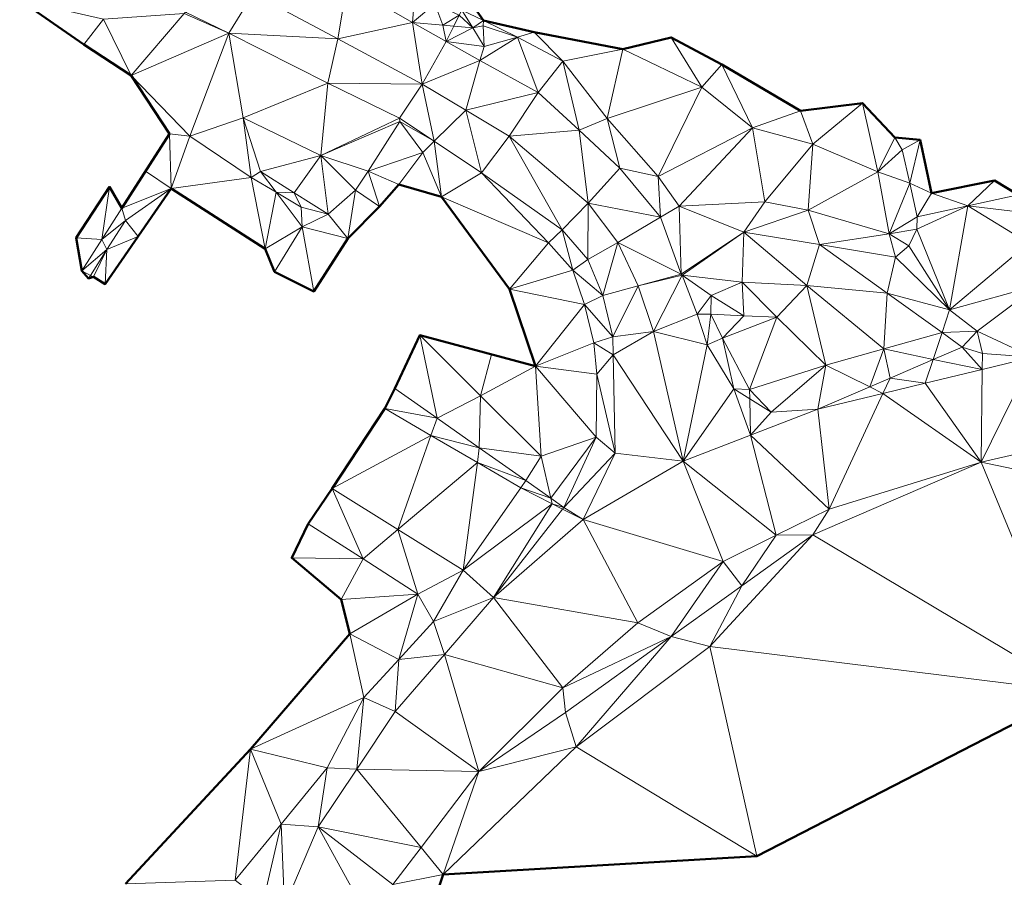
# Model space of a CAD drawing. Header units: metres. Extents: x 3490451 to 6981510, y 5754235 to 11509207.
# Tile 39 of 77: x 3490635 to 3490685, y 5754433 to 5754477. Entities that reach past the tile are written whole.
import ezdxf

# ---------------------------------------------------------------- set-up
doc = ezdxf.new("R2010")
doc.units = ezdxf.units.M
doc.layers.add('Kartierung-05$0$$VERB', color=7, linetype='Continuous', lineweight=18, true_color=0x82563a)

msp = doc.modelspace()

# ---------------------------------------------------------------- linework, layer by layer
at = {"layer": 'Kartierung-05$0$$VERB', "color": 1, "lineweight": 50, "ltscale": 0.02}
for points in [[(3490685.633, 5754467.821), (3490684.418, 5754468.532), (3490681.221, 5754467.902), (3490680.643, 5754470.599), (3490679.358, 5754470.727), (3490677.725, 5754472.467), (3490674.566, 5754472.082), (3490670.582, 5754474.422), (3490668.003, 5754475.802), (3490665.558, 5754475.207), (3490661.049, 5754476.064), (3490658.485, 5754476.666), (3490657.434, 5754478.156)], [(3490640.3, 5754432.854), (3490646.658, 5754439.68), (3490651.702, 5754445.543), (3490651.261, 5754447.278), (3490648.747, 5754449.386), (3490649.585, 5754451.125), (3490650.794, 5754452.908), (3490653.477, 5754456.975), (3490653.477, 5754456.975), (3490653.477, 5754456.975), (3490653.972, 5754457.985), (3490655.243, 5754460.688), (3490661.117, 5754459.123), (3490659.794, 5754463.033), (3490656.355, 5754467.704), (3490654.189, 5754468.343), (3490653.204, 5754467.229), (3490651.599, 5754465.59), (3490649.859, 5754462.911), (3490647.871, 5754463.913), (3490647.404, 5754465.074), (3490642.617, 5754468.13), (3490639.266, 5754463.284), (3490638.674, 5754463.648), (3490638.429, 5754463.575), (3490638.087, 5754463.96), (3490637.797, 5754465.632), (3490639.497, 5754468.211), (3490640.113, 5754467.134), (3490642.54, 5754470.904), (3490640.591, 5754473.866), (3490638.194, 5754475.436), (3490634.934, 5754477.691)], [(3490655.31, 5754429.986), (3490656.437, 5754433.334), (3490672.36, 5754434.259), (3490688.571, 5754442.591), (3490692.998, 5754452.322), (3490705.985, 5754453.471), (3490715.96, 5754456.973), (3490726.207, 5754459.228)]]:
    msp.add_lwpolyline(points, dxfattribs=at)
at = {"layer": 'Kartierung-05$0$$VERB'}
for points in [[(3490651.542, 5754478.474, 158.273), (3490651.082, 5754475.729, 158.188), (3490646.792, 5754478.032, 158.567)], [(3490651.542, 5754478.474, 158.273), (3490651.082, 5754475.729, 158.188), (3490654.882, 5754476.563, 157.964)], [(3490654.988, 5754478.004, 158.423), (3490651.542, 5754478.474, 158.273), (3490654.882, 5754476.563, 157.964)], [(3490657.374, 5754477.186, 158.184), (3490657.434, 5754478.156, 158.027), (3490658.485, 5754476.666, 157.84)], [(3490638.194, 5754475.436, 158.506), (3490639.194, 5754476.732, 158.757), (3490634.934, 5754477.691, 159.771)], [(3490643.359, 5754477.084, 158.797), (3490646.792, 5754478.032, 158.567), (3490645.544, 5754476.01, 158.558)], [(3490651.082, 5754475.729, 158.188), (3490646.792, 5754478.032, 158.567), (3490645.544, 5754476.01, 158.558)], [(3490654.988, 5754478.004, 158.423), (3490656.014, 5754477.503, 158.33), (3490654.882, 5754476.563, 157.964)], [(3490656.412, 5754476.428, 157.893), (3490656.014, 5754477.503, 158.33), (3490654.882, 5754476.563, 157.964)], [(3490656.412, 5754476.428, 157.893), (3490656.014, 5754477.503, 158.33), (3490657.243, 5754476.93, 158.072)], [(3490657.243, 5754476.93, 158.072), (3490657.374, 5754477.186, 158.184), (3490657.942, 5754476.292, 157.823)], [(3490657.374, 5754477.186, 158.184), (3490658.485, 5754476.666, 157.84), (3490657.942, 5754476.292, 157.823)], [(3490640.591, 5754473.866, 158.386), (3490638.194, 5754475.436, 158.506), (3490639.194, 5754476.732, 158.757)], [(3490643.278, 5754477.013, 158.8), (3490640.591, 5754473.866, 158.386), (3490639.194, 5754476.732, 158.757)], [(3490643.278, 5754477.013, 158.8), (3490640.591, 5754473.866, 158.386), (3490645.544, 5754476.01, 158.558)], [(3490643.278, 5754477.013, 158.8), (3490643.359, 5754477.084, 158.797), (3490645.544, 5754476.01, 158.558)], [(3490656.971, 5754476.378, 157.868), (3490656.412, 5754476.428, 157.893), (3490657.243, 5754476.93, 158.072)], [(3490656.971, 5754476.378, 157.868), (3490657.243, 5754476.93, 158.072), (3490657.942, 5754476.292, 157.823)], [(3490658.485, 5754476.666, 157.84), (3490658.464, 5754476.394, 157.82), (3490657.942, 5754476.292, 157.823)], [(3490658.485, 5754476.666, 157.84), (3490658.464, 5754476.394, 157.82), (3490660.204, 5754475.814, 157.657)], [(3490658.485, 5754476.666, 157.84), (3490660.204, 5754475.814, 157.657), (3490661.049, 5754476.064, 157.635)], [(3490651.082, 5754475.729, 158.188), (3490655.372, 5754473.425, 157.808), (3490654.882, 5754476.563, 157.964)], [(3490656.588, 5754475.599, 157.845), (3490655.372, 5754473.425, 157.808), (3490654.882, 5754476.563, 157.964)], [(3490656.412, 5754476.428, 157.893), (3490656.588, 5754475.599, 157.845), (3490654.882, 5754476.563, 157.964)], [(3490656.971, 5754476.378, 157.868), (3490656.412, 5754476.428, 157.893), (3490656.588, 5754475.599, 157.845)], [(3490656.971, 5754476.378, 157.868), (3490656.588, 5754475.599, 157.845), (3490657.942, 5754476.292, 157.823)], [(3490656.588, 5754475.599, 157.845), (3490657.942, 5754476.292, 157.823), (3490658.511, 5754475.344, 157.727)], [(3490658.464, 5754476.394, 157.82), (3490657.942, 5754476.292, 157.823), (3490658.511, 5754475.344, 157.727)], [(3490658.464, 5754476.394, 157.82), (3490660.204, 5754475.814, 157.657), (3490658.511, 5754475.344, 157.727)], [(3490643.579, 5754470.789, 158.036), (3490640.591, 5754473.866, 158.386), (3490645.544, 5754476.01, 158.558)], [(3490643.579, 5754470.789, 158.036), (3490646.276, 5754471.715, 158.107), (3490645.544, 5754476.01, 158.558)], [(3490646.276, 5754471.715, 158.107), (3490645.544, 5754476.01, 158.558), (3490650.574, 5754473.484, 158.082)], [(3490651.082, 5754475.729, 158.188), (3490645.544, 5754476.01, 158.558), (3490650.574, 5754473.484, 158.082)], [(3490651.082, 5754475.729, 158.188), (3490655.372, 5754473.425, 157.808), (3490650.574, 5754473.484, 158.082)], [(3490661.261, 5754473.008, 157.456), (3490658.294, 5754474.636, 157.725), (3490660.204, 5754475.814, 157.657)], [(3490658.294, 5754474.636, 157.725), (3490660.204, 5754475.814, 157.657), (3490658.511, 5754475.344, 157.727)], [(3490662.509, 5754474.598, 157.444), (3490660.204, 5754475.814, 157.657), (3490661.049, 5754476.064, 157.635)], [(3490661.261, 5754473.008, 157.456), (3490662.509, 5754474.598, 157.444), (3490660.204, 5754475.814, 157.657)], [(3490662.509, 5754474.598, 157.444), (3490661.049, 5754476.064, 157.635), (3490665.558, 5754475.207, 157.512)], [(3490665.558, 5754475.207, 157.512), (3490668.003, 5754475.802, 157.762), (3490669.569, 5754473.282, 157.697)], [(3490668.003, 5754475.802, 157.762), (3490669.569, 5754473.282, 157.697), (3490670.582, 5754474.422, 157.941)], [(3490656.588, 5754475.599, 157.845), (3490655.372, 5754473.425, 157.808), (3490658.294, 5754474.636, 157.725)], [(3490656.588, 5754475.599, 157.845), (3490658.294, 5754474.636, 157.725), (3490658.511, 5754475.344, 157.727)], [(3490664.759, 5754471.686, 157.294), (3490662.509, 5754474.598, 157.444), (3490665.558, 5754475.207, 157.512)], [(3490664.759, 5754471.686, 157.294), (3490665.558, 5754475.207, 157.512), (3490669.569, 5754473.282, 157.697)], [(3490657.578, 5754472.106, 157.613), (3490655.372, 5754473.425, 157.808), (3490658.294, 5754474.636, 157.725)], [(3490657.578, 5754472.106, 157.613), (3490661.261, 5754473.008, 157.456), (3490658.294, 5754474.636, 157.725)], [(3490663.33, 5754471.091, 157.286), (3490661.261, 5754473.008, 157.456), (3490662.509, 5754474.598, 157.444)], [(3490663.33, 5754471.091, 157.286), (3490664.759, 5754471.686, 157.294), (3490662.509, 5754474.598, 157.444)], [(3490669.569, 5754473.282, 157.697), (3490670.582, 5754474.422, 157.941), (3490672.143, 5754471.218, 157.87)], [(3490670.582, 5754474.422, 157.941), (3490672.143, 5754471.218, 157.87), (3490674.566, 5754472.082, 158.154)], [(3490643.579, 5754470.789, 158.036), (3490642.54, 5754470.904, 158.029), (3490640.591, 5754473.866, 158.386)], [(3490646.276, 5754471.715, 158.107), (3490650.214, 5754469.81, 158), (3490650.574, 5754473.484, 158.082)], [(3490650.214, 5754469.81, 158), (3490650.574, 5754473.484, 158.082), (3490654.216, 5754471.711, 157.758)], [(3490655.372, 5754473.425, 157.808), (3490650.574, 5754473.484, 158.082), (3490654.216, 5754471.711, 157.758)], [(3490655.372, 5754473.425, 157.808), (3490654.216, 5754471.711, 157.758), (3490655.981, 5754470.535, 157.646)], [(3490657.578, 5754472.106, 157.613), (3490655.372, 5754473.425, 157.808), (3490655.981, 5754470.535, 157.646)], [(3490667.353, 5754468.746, 157.026), (3490664.759, 5754471.686, 157.294), (3490669.569, 5754473.282, 157.697)], [(3490667.353, 5754468.746, 157.026), (3490669.569, 5754473.282, 157.697), (3490672.143, 5754471.218, 157.87)], [(3490657.578, 5754472.106, 157.613), (3490659.785, 5754470.788, 157.417), (3490661.261, 5754473.008, 157.456)], [(3490663.33, 5754471.091, 157.286), (3490659.785, 5754470.788, 157.417), (3490661.261, 5754473.008, 157.456)], [(3490675.195, 5754470.385, 157.709), (3490674.566, 5754472.082, 158.154), (3490677.725, 5754472.467, 158.029)], [(3490675.195, 5754470.385, 157.709), (3490677.725, 5754472.467, 158.029), (3490678.503, 5754468.978, 157.759)], [(3490679.358, 5754470.727, 157.951), (3490677.725, 5754472.467, 158.029), (3490678.503, 5754468.978, 157.759)], [(3490646.691, 5754468.692, 158.087), (3490643.579, 5754470.789, 158.036), (3490646.276, 5754471.715, 158.107)], [(3490647.155, 5754469.003, 158.079), (3490646.276, 5754471.715, 158.107), (3490650.214, 5754469.81, 158)], [(3490646.691, 5754468.692, 158.087), (3490647.155, 5754469.003, 158.079), (3490646.276, 5754471.715, 158.107)], [(3490650.214, 5754469.81, 158), (3490654.241, 5754471.539, 157.775), (3490654.216, 5754471.711, 157.758)], [(3490654.241, 5754471.539, 157.775), (3490654.216, 5754471.711, 157.758), (3490655.981, 5754470.535, 157.646)], [(3490657.578, 5754472.106, 157.613), (3490655.981, 5754470.535, 157.646), (3490658.373, 5754468.928, 157.289)], [(3490657.578, 5754472.106, 157.613), (3490659.785, 5754470.788, 157.417), (3490658.373, 5754468.928, 157.289)], [(3490663.33, 5754471.091, 157.286), (3490665.399, 5754469.174, 157.116), (3490664.759, 5754471.686, 157.294)], [(3490665.399, 5754469.174, 157.116), (3490667.353, 5754468.746, 157.026), (3490664.759, 5754471.686, 157.294)], [(3490672.143, 5754471.218, 157.87), (3490675.195, 5754470.385, 157.709), (3490674.566, 5754472.082, 158.154)], [(3490650.214, 5754469.81, 158), (3490654.241, 5754471.539, 157.775), (3490652.626, 5754469.013, 157.875)], [(3490655.4, 5754469.968, 157.65), (3490654.241, 5754471.539, 157.775), (3490652.626, 5754469.013, 157.875)], [(3490655.4, 5754469.968, 157.65), (3490654.241, 5754471.539, 157.775), (3490655.981, 5754470.535, 157.646)], [(3490667.353, 5754468.746, 157.026), (3490672.143, 5754471.218, 157.87), (3490668.416, 5754467.245, 156.928)], [(3490672.143, 5754471.218, 157.87), (3490672.768, 5754467.465, 157.397), (3490668.416, 5754467.245, 156.928)], [(3490672.143, 5754471.218, 157.87), (3490672.768, 5754467.465, 157.397), (3490675.195, 5754470.385, 157.709)], [(3490641.326, 5754469.019, 157.976), (3490642.617, 5754468.13, 157.98), (3490642.54, 5754470.904, 158.029)], [(3490642.617, 5754468.13, 157.98), (3490643.579, 5754470.789, 158.036), (3490642.54, 5754470.904, 158.029)], [(3490642.617, 5754468.13, 157.98), (3490646.691, 5754468.692, 158.087), (3490643.579, 5754470.789, 158.036)], [(3490659.785, 5754470.788, 157.417), (3490658.373, 5754468.928, 157.289), (3490662.477, 5754466.045, 156.967)], [(3490663.33, 5754471.091, 157.286), (3490663.793, 5754467.397, 157.067), (3490659.785, 5754470.788, 157.417)], [(3490663.793, 5754467.397, 157.067), (3490659.785, 5754470.788, 157.417), (3490662.477, 5754466.045, 156.967)], [(3490663.33, 5754471.091, 157.286), (3490663.793, 5754467.397, 157.067), (3490665.399, 5754469.174, 157.116)], [(3490679.358, 5754470.727, 157.951), (3490678.503, 5754468.978, 157.759), (3490679.74, 5754470.104, 157.712)], [(3490679.358, 5754470.727, 157.951), (3490680.643, 5754470.599, 157.705), (3490679.74, 5754470.104, 157.712)], [(3490656.355, 5754467.704, 157.593), (3490655.4, 5754469.968, 157.65), (3490655.981, 5754470.535, 157.646)], [(3490656.355, 5754467.704, 157.593), (3490655.981, 5754470.535, 157.646), (3490658.373, 5754468.928, 157.289)], [(3490672.768, 5754467.465, 157.397), (3490674.956, 5754467.032, 157.409), (3490675.195, 5754470.385, 157.709)], [(3490674.956, 5754467.032, 157.409), (3490675.195, 5754470.385, 157.709), (3490678.503, 5754468.978, 157.759)], [(3490680.118, 5754468.403, 157.67), (3490680.643, 5754470.599, 157.705), (3490679.74, 5754470.104, 157.712)], [(3490680.118, 5754468.403, 157.67), (3490681.221, 5754467.902, 157.66), (3490680.643, 5754470.599, 157.705)], [(3490648.875, 5754467.919, 158.064), (3490647.155, 5754469.003, 158.079), (3490650.214, 5754469.81, 158)], [(3490648.875, 5754467.919, 158.064), (3490650.595, 5754466.836, 158.049), (3490650.214, 5754469.81, 158)], [(3490651.984, 5754468.05, 157.949), (3490650.214, 5754469.81, 158), (3490652.626, 5754469.013, 157.875)], [(3490651.984, 5754468.05, 157.949), (3490650.595, 5754466.836, 158.049), (3490650.214, 5754469.81, 158)], [(3490654.189, 5754468.343, 157.762), (3490655.4, 5754469.968, 157.65), (3490652.626, 5754469.013, 157.875)], [(3490656.355, 5754467.704, 157.593), (3490654.189, 5754468.343, 157.762), (3490655.4, 5754469.968, 157.65)], [(3490680.118, 5754468.403, 157.67), (3490678.503, 5754468.978, 157.759), (3490679.74, 5754470.104, 157.712)], [(3490663.793, 5754467.397, 157.067), (3490667.463, 5754466.687, 156.929), (3490665.399, 5754469.174, 157.116)], [(3490667.463, 5754466.687, 156.929), (3490665.399, 5754469.174, 157.116), (3490667.353, 5754468.746, 157.026)], [(3490641.326, 5754469.019, 157.976), (3490642.617, 5754468.13, 157.98), (3490640.113, 5754467.134, 157.922)], [(3490642.617, 5754468.13, 157.98), (3490647.404, 5754465.074, 158.178), (3490646.691, 5754468.692, 158.087)], [(3490647.958, 5754467.94, 158.088), (3490646.691, 5754468.692, 158.087), (3490647.155, 5754469.003, 158.079)], [(3490647.958, 5754467.94, 158.088), (3490647.404, 5754465.074, 158.178), (3490646.691, 5754468.692, 158.087)], [(3490647.958, 5754467.94, 158.088), (3490648.875, 5754467.919, 158.064), (3490647.155, 5754469.003, 158.079)], [(3490653.204, 5754467.229, 157.903), (3490651.984, 5754468.05, 157.949), (3490652.626, 5754469.013, 157.875)], [(3490653.204, 5754467.229, 157.903), (3490654.189, 5754468.343, 157.762), (3490652.626, 5754469.013, 157.875)], [(3490661.789, 5754465.378, 157.264), (3490656.355, 5754467.704, 157.593), (3490658.373, 5754468.928, 157.289)], [(3490661.789, 5754465.378, 157.264), (3490658.373, 5754468.928, 157.289), (3490662.477, 5754466.045, 156.967)], [(3490667.463, 5754466.687, 156.929), (3490667.353, 5754468.746, 157.026), (3490668.416, 5754467.245, 156.928)], [(3490674.956, 5754467.032, 157.409), (3490678.503, 5754468.978, 157.759), (3490679.071, 5754465.833, 157.525)], [(3490680.118, 5754468.403, 157.67), (3490678.503, 5754468.978, 157.759), (3490679.071, 5754465.833, 157.525)], [(3490639.1, 5754465.547, 157.9), (3490637.797, 5754465.632, 157.853), (3490639.497, 5754468.211, 157.912)], [(3490639.1, 5754465.547, 157.9), (3490639.497, 5754468.211, 157.912), (3490640.113, 5754467.134, 157.922)], [(3490680.118, 5754468.403, 157.67), (3490679.071, 5754465.833, 157.525), (3490680.496, 5754466.702, 157.628)], [(3490680.118, 5754468.403, 157.67), (3490681.221, 5754467.902, 157.66), (3490680.496, 5754466.702, 157.628)], [(3490683.064, 5754467.262, 157.641), (3490684.418, 5754468.532, 157.671), (3490681.221, 5754467.902, 157.66)], [(3490683.064, 5754467.262, 157.641), (3490684.418, 5754468.532, 157.671), (3490685.633, 5754467.821, 157.654)], [(3490642.617, 5754468.13, 157.98), (3490640.302, 5754466.507, 157.919), (3490640.113, 5754467.134, 157.922)], [(3490640.302, 5754466.507, 157.919), (3490640.942, 5754465.707, 157.946), (3490642.617, 5754468.13, 157.98)], [(3490642.617, 5754468.13, 157.98), (3490647.404, 5754465.074, 158.178), (3490642.617, 5754468.13, 157.98)], [(3490647.958, 5754467.94, 158.088), (3490647.404, 5754465.074, 158.178), (3490649.273, 5754466.19, 158.101)], [(3490647.958, 5754467.94, 158.088), (3490648.875, 5754467.919, 158.064), (3490649.224, 5754467.189, 158.089)], [(3490647.958, 5754467.94, 158.088), (3490649.224, 5754467.189, 158.089), (3490649.273, 5754466.19, 158.101)], [(3490648.875, 5754467.919, 158.064), (3490649.224, 5754467.189, 158.089), (3490650.595, 5754466.836, 158.049)], [(3490651.599, 5754465.59, 158.046), (3490651.984, 5754468.05, 157.949), (3490650.595, 5754466.836, 158.049)], [(3490651.599, 5754465.59, 158.046), (3490653.204, 5754467.229, 157.903), (3490651.984, 5754468.05, 157.949)], [(3490661.789, 5754465.378, 157.264), (3490659.794, 5754463.033, 157.347), (3490656.355, 5754467.704, 157.593)], [(3490683.064, 5754467.262, 157.641), (3490681.221, 5754467.902, 157.66), (3490680.496, 5754466.702, 157.628)], [(3490683.064, 5754467.262, 157.641), (3490685.633, 5754467.821, 157.654), (3490685.913, 5754466.911, 157.607)], [(3490649.224, 5754467.189, 158.089), (3490649.273, 5754466.19, 158.101), (3490650.595, 5754466.836, 158.049)], [(3490663.793, 5754467.397, 157.067), (3490662.477, 5754466.045, 156.967), (3490663.771, 5754464.525, 156.764)], [(3490665.294, 5754465.395, 156.852), (3490663.793, 5754467.397, 157.067), (3490663.771, 5754464.525, 156.764)], [(3490665.294, 5754465.395, 156.852), (3490663.793, 5754467.397, 157.067), (3490667.463, 5754466.687, 156.929)], [(3490668.516, 5754463.79, 156.768), (3490667.463, 5754466.687, 156.929), (3490668.416, 5754467.245, 156.928)], [(3490672.768, 5754467.465, 157.397), (3490671.689, 5754465.917, 156.922), (3490668.416, 5754467.245, 156.928)], [(3490668.516, 5754463.79, 156.768), (3490671.689, 5754465.917, 156.922), (3490668.416, 5754467.245, 156.928)], [(3490672.768, 5754467.465, 157.397), (3490674.956, 5754467.032, 157.409), (3490671.689, 5754465.917, 156.922)], [(3490683.064, 5754467.262, 157.641), (3490682.135, 5754461.984, 157.219), (3490680.481, 5754466.067, 157.511)], [(3490683.064, 5754467.262, 157.641), (3490680.496, 5754466.702, 157.628), (3490680.481, 5754466.067, 157.511)], [(3490683.064, 5754467.262, 157.641), (3490682.135, 5754461.984, 157.219), (3490686.174, 5754465.363, 157.516)], [(3490683.064, 5754467.262, 157.641), (3490686.174, 5754465.363, 157.516), (3490685.913, 5754466.911, 157.607)], [(3490639.1, 5754465.547, 157.9), (3490640.302, 5754466.507, 157.919), (3490640.113, 5754467.134, 157.922)], [(3490649.273, 5754466.19, 158.101), (3490651.599, 5754465.59, 158.046), (3490650.595, 5754466.836, 158.049)], [(3490665.294, 5754465.395, 156.852), (3490668.516, 5754463.79, 156.768), (3490667.463, 5754466.687, 156.929)], [(3490675.545, 5754465.285, 157.052), (3490674.956, 5754467.032, 157.409), (3490671.689, 5754465.917, 156.922)], [(3490675.545, 5754465.285, 157.052), (3490674.956, 5754467.032, 157.409), (3490679.071, 5754465.833, 157.525)], [(3490679.071, 5754465.833, 157.525), (3490680.496, 5754466.702, 157.628), (3490680.481, 5754466.067, 157.511)], [(3490639.1, 5754465.547, 157.9), (3490639.365, 5754465.041, 157.898), (3490640.302, 5754466.507, 157.919)], [(3490639.365, 5754465.041, 157.898), (3490640.942, 5754465.707, 157.946), (3490640.302, 5754466.507, 157.919)], [(3490647.404, 5754465.074, 158.178), (3490649.273, 5754466.19, 158.101), (3490647.871, 5754463.913, 158.193)], [(3490649.273, 5754466.19, 158.101), (3490647.871, 5754463.913, 158.193), (3490649.859, 5754462.911, 158.211)], [(3490649.273, 5754466.19, 158.101), (3490649.859, 5754462.911, 158.211), (3490651.599, 5754465.59, 158.046)], [(3490639.365, 5754465.041, 157.898), (3490640.942, 5754465.707, 157.946), (3490639.266, 5754463.284, 157.913)], [(3490661.789, 5754465.378, 157.264), (3490663.014, 5754463.993, 157.191), (3490662.477, 5754466.045, 156.967)], [(3490663.014, 5754463.993, 157.191), (3490662.477, 5754466.045, 156.967), (3490663.771, 5754464.525, 156.764)], [(3490668.568, 5754463.734, 156.757), (3490668.516, 5754463.79, 156.768), (3490671.689, 5754465.917, 156.922)], [(3490668.568, 5754463.734, 156.757), (3490671.621, 5754463.389, 156.798), (3490671.689, 5754465.917, 156.922)], [(3490671.621, 5754463.389, 156.798), (3490674.902, 5754463.218, 157.04), (3490671.689, 5754465.917, 156.922)], [(3490675.545, 5754465.285, 157.052), (3490674.902, 5754463.218, 157.04), (3490671.689, 5754465.917, 156.922)], [(3490675.545, 5754465.285, 157.052), (3490679.071, 5754465.833, 157.525), (3490679.401, 5754464.654, 157.181)], [(3490679.071, 5754465.833, 157.525), (3490680.481, 5754466.067, 157.511), (3490680.073, 5754465.226, 157.306)], [(3490679.071, 5754465.833, 157.525), (3490680.073, 5754465.226, 157.306), (3490679.401, 5754464.654, 157.181)], [(3490682.135, 5754461.984, 157.219), (3490680.481, 5754466.067, 157.511), (3490680.073, 5754465.226, 157.306)], [(3490639.1, 5754465.547, 157.9), (3490637.797, 5754465.632, 157.853), (3490638.087, 5754463.96, 157.878)], [(3490639.1, 5754465.547, 157.9), (3490639.365, 5754465.041, 157.898), (3490638.087, 5754463.96, 157.878)], [(3490661.789, 5754465.378, 157.264), (3490663.014, 5754463.993, 157.191), (3490659.794, 5754463.033, 157.347)], [(3490665.294, 5754465.395, 156.852), (3490663.771, 5754464.525, 156.764), (3490664.546, 5754462.703, 156.628)], [(3490666.341, 5754463.195, 156.671), (3490665.294, 5754465.395, 156.852), (3490664.546, 5754462.703, 156.628)], [(3490666.341, 5754463.195, 156.671), (3490665.294, 5754465.395, 156.852), (3490668.516, 5754463.79, 156.768)], [(3490675.545, 5754465.285, 157.052), (3490674.902, 5754463.218, 157.04), (3490678.975, 5754462.827, 157.182)], [(3490675.545, 5754465.285, 157.052), (3490678.975, 5754462.827, 157.182), (3490679.401, 5754464.654, 157.181)], [(3490682.135, 5754461.984, 157.219), (3490680.073, 5754465.226, 157.306), (3490679.401, 5754464.654, 157.181)], [(3490682.135, 5754461.984, 157.219), (3490686.662, 5754463.222, 157.445), (3490686.174, 5754465.363, 157.516)], [(3490638.526, 5754463.727, 157.878), (3490639.365, 5754465.041, 157.898), (3490638.087, 5754463.96, 157.878)], [(3490638.526, 5754463.727, 157.878), (3490639.365, 5754465.041, 157.898), (3490638.674, 5754463.648, 157.901)], [(3490639.365, 5754465.041, 157.898), (3490639.266, 5754463.284, 157.913), (3490638.674, 5754463.648, 157.901)], [(3490678.975, 5754462.827, 157.182), (3490682.135, 5754461.984, 157.219), (3490679.401, 5754464.654, 157.181)], [(3490663.014, 5754463.993, 157.191), (3490663.771, 5754464.525, 156.764), (3490664.546, 5754462.703, 156.628)], [(3490638.526, 5754463.727, 157.878), (3490638.429, 5754463.575, 157.876), (3490638.087, 5754463.96, 157.878)], [(3490638.526, 5754463.727, 157.878), (3490638.674, 5754463.648, 157.901), (3490638.429, 5754463.575, 157.876)], [(3490663.014, 5754463.993, 157.191), (3490663.603, 5754462.254, 157.04), (3490659.794, 5754463.033, 157.347)], [(3490663.014, 5754463.993, 157.191), (3490663.603, 5754462.254, 157.04), (3490664.546, 5754462.703, 156.628)], [(3490668.568, 5754463.734, 156.757), (3490666.341, 5754463.195, 156.671), (3490668.516, 5754463.79, 156.768)], [(3490668.568, 5754463.734, 156.757), (3490667.103, 5754460.878, 156.504), (3490666.341, 5754463.195, 156.671)], [(3490668.568, 5754463.734, 156.757), (3490667.103, 5754460.878, 156.504), (3490669.326, 5754461.757, 156.61)], [(3490668.568, 5754463.734, 156.757), (3490669.326, 5754461.757, 156.61), (3490670.047, 5754462.71, 156.656)], [(3490668.568, 5754463.734, 156.757), (3490670.047, 5754462.71, 156.656), (3490671.621, 5754463.389, 156.798)], [(3490666.341, 5754463.195, 156.671), (3490664.546, 5754462.703, 156.628), (3490665.05, 5754460.61, 156.423)], [(3490667.103, 5754460.878, 156.504), (3490666.341, 5754463.195, 156.671), (3490665.05, 5754460.61, 156.423)], [(3490671.694, 5754461.681, 156.874), (3490670.047, 5754462.71, 156.656), (3490671.621, 5754463.389, 156.798)], [(3490673.365, 5754461.606, 157.047), (3490671.621, 5754463.389, 156.798), (3490674.902, 5754463.218, 157.04)], [(3490671.694, 5754461.681, 156.874), (3490673.365, 5754461.606, 157.047), (3490671.621, 5754463.389, 156.798)], [(3490675.858, 5754459.171, 157.036), (3490673.365, 5754461.606, 157.047), (3490674.902, 5754463.218, 157.04)], [(3490678.811, 5754460, 157.167), (3490675.858, 5754459.171, 157.036), (3490674.902, 5754463.218, 157.04)], [(3490678.811, 5754460, 157.167), (3490674.902, 5754463.218, 157.04), (3490678.975, 5754462.827, 157.182)], [(3490682.135, 5754461.984, 157.219), (3490683.551, 5754460.892, 157.12), (3490686.662, 5754463.222, 157.445)], [(3490686.362, 5754459.576, 157.056), (3490683.551, 5754460.892, 157.12), (3490686.662, 5754463.222, 157.445)], [(3490663.603, 5754462.254, 157.04), (3490661.117, 5754459.123, 156.85), (3490659.794, 5754463.033, 157.347)], [(3490663.603, 5754462.254, 157.04), (3490664.546, 5754462.703, 156.628), (3490665.05, 5754460.61, 156.423)], [(3490670.022, 5754461.757, 156.7), (3490669.326, 5754461.757, 156.61), (3490670.047, 5754462.71, 156.656)], [(3490671.694, 5754461.681, 156.874), (3490670.022, 5754461.757, 156.7), (3490670.047, 5754462.71, 156.656)], [(3490678.811, 5754460, 157.167), (3490681.763, 5754460.829, 157.297), (3490678.975, 5754462.827, 157.182)], [(3490681.763, 5754460.829, 157.297), (3490678.975, 5754462.827, 157.182), (3490682.135, 5754461.984, 157.219)], [(3490663.603, 5754462.254, 157.04), (3490664.083, 5754460.307, 156.83), (3490661.117, 5754459.123, 156.85)], [(3490663.603, 5754462.254, 157.04), (3490664.083, 5754460.307, 156.83), (3490665.05, 5754460.61, 156.423)], [(3490669.832, 5754460.2, 156.567), (3490667.103, 5754460.878, 156.504), (3490669.326, 5754461.757, 156.61)], [(3490670.022, 5754461.757, 156.7), (3490669.832, 5754460.2, 156.567), (3490669.326, 5754461.757, 156.61)], [(3490670.61, 5754460.542, 157.011), (3490670.022, 5754461.757, 156.7), (3490669.832, 5754460.2, 156.567)], [(3490671.694, 5754461.681, 156.874), (3490670.61, 5754460.542, 157.011), (3490670.022, 5754461.757, 156.7)], [(3490671.694, 5754461.681, 156.874), (3490670.61, 5754460.542, 157.011), (3490673.365, 5754461.606, 157.047)], [(3490681.763, 5754460.829, 157.297), (3490682.135, 5754461.984, 157.219), (3490683.551, 5754460.892, 157.12)], [(3490671.992, 5754457.941, 157.022), (3490670.61, 5754460.542, 157.011), (3490673.365, 5754461.606, 157.047)], [(3490675.858, 5754459.171, 157.036), (3490671.992, 5754457.941, 157.022), (3490673.365, 5754461.606, 157.047)], [(3490656.12, 5754456.477, 156.006), (3490655.243, 5754460.688, 157.745), (3490653.972, 5754457.985, 156.152)], [(3490656.12, 5754456.477, 156.006), (3490658.328, 5754457.622, 157.109), (3490655.243, 5754460.688, 157.745)], [(3490658.328, 5754457.622, 157.109), (3490655.243, 5754460.688, 157.745), (3490658.895, 5754459.715, 157.201)], [(3490665.071, 5754459.702, 156.328), (3490667.103, 5754460.878, 156.504), (3490665.05, 5754460.61, 156.423)], [(3490665.071, 5754459.702, 156.328), (3490668.614, 5754454.302, 156.052), (3490667.103, 5754460.878, 156.504)], [(3490669.832, 5754460.2, 156.567), (3490668.614, 5754454.302, 156.052), (3490667.103, 5754460.878, 156.504)], [(3490681.307, 5754459.451, 156.898), (3490678.811, 5754460, 157.167), (3490681.763, 5754460.829, 157.297)], [(3490681.307, 5754459.451, 156.898), (3490682.787, 5754460.088, 157.025), (3490681.763, 5754460.829, 157.297)], [(3490682.787, 5754460.088, 157.025), (3490681.763, 5754460.829, 157.297), (3490683.551, 5754460.892, 157.12)], [(3490682.787, 5754460.088, 157.025), (3490683.551, 5754460.892, 157.12), (3490683.808, 5754459.758, 156.946)], [(3490686.362, 5754459.576, 157.056), (3490683.551, 5754460.892, 157.12), (3490683.808, 5754459.758, 156.946)], [(3490664.238, 5754458.719, 156.712), (3490664.083, 5754460.307, 156.83), (3490661.117, 5754459.123, 156.85)], [(3490665.071, 5754459.702, 156.328), (3490664.083, 5754460.307, 156.83), (3490665.05, 5754460.61, 156.423)], [(3490664.238, 5754458.719, 156.712), (3490665.071, 5754459.702, 156.328), (3490664.083, 5754460.307, 156.83)], [(3490669.832, 5754460.2, 156.567), (3490671.192, 5754457.975, 156.437), (3490668.614, 5754454.302, 156.052)], [(3490670.61, 5754460.542, 157.011), (3490669.832, 5754460.2, 156.567), (3490671.192, 5754457.975, 156.437)], [(3490671.992, 5754457.941, 157.022), (3490670.61, 5754460.542, 157.011), (3490671.192, 5754457.975, 156.437)], [(3490658.328, 5754457.622, 157.109), (3490661.117, 5754459.123, 156.85), (3490658.895, 5754459.715, 157.201)], [(3490664.238, 5754458.719, 156.712), (3490665.071, 5754459.702, 156.328), (3490665.162, 5754454.699, 155.919)], [(3490665.071, 5754459.702, 156.328), (3490665.162, 5754454.699, 155.919), (3490668.614, 5754454.302, 156.052)], [(3490678.09, 5754458.066, 156.622), (3490678.811, 5754460, 157.167), (3490675.858, 5754459.171, 157.036)], [(3490678.09, 5754458.066, 156.622), (3490679.123, 5754458.511, 156.711), (3490678.811, 5754460, 157.167)], [(3490681.307, 5754459.451, 156.898), (3490679.123, 5754458.511, 156.711), (3490678.811, 5754460, 157.167)], [(3490683.799, 5754458.955, 156.901), (3490681.307, 5754459.451, 156.898), (3490682.787, 5754460.088, 157.025)], [(3490683.799, 5754458.955, 156.901), (3490682.787, 5754460.088, 157.025), (3490683.808, 5754459.758, 156.946)], [(3490683.799, 5754458.955, 156.901), (3490686.362, 5754459.576, 157.056), (3490683.808, 5754459.758, 156.946)], [(3490675.858, 5754459.171, 157.036), (3490671.992, 5754457.941, 157.022), (3490673.09, 5754456.782, 156.374)], [(3490675.858, 5754459.171, 157.036), (3490673.09, 5754456.782, 156.374), (3490675.459, 5754456.934, 156.397)], [(3490678.09, 5754458.066, 156.622), (3490675.858, 5754459.171, 157.036), (3490675.459, 5754456.934, 156.397)], [(3490681.307, 5754459.451, 156.898), (3490679.123, 5754458.511, 156.711), (3490680.911, 5754458.255, 156.726)], [(3490683.799, 5754458.955, 156.901), (3490681.307, 5754459.451, 156.898), (3490680.911, 5754458.255, 156.726)], [(3490690.359, 5754455.772, 157.321), (3490686.362, 5754459.576, 157.056), (3490683.746, 5754454.242, 156.907)], [(3490683.799, 5754458.955, 156.901), (3490686.362, 5754459.576, 157.056), (3490683.746, 5754454.242, 156.907)], [(3490658.328, 5754457.622, 157.109), (3490661.413, 5754454.556, 156.473), (3490661.117, 5754459.123, 156.85)], [(3490664.193, 5754455.519, 156.688), (3490661.413, 5754454.556, 156.473), (3490661.117, 5754459.123, 156.85)], [(3490664.238, 5754458.719, 156.712), (3490664.193, 5754455.519, 156.688), (3490661.117, 5754459.123, 156.85)], [(3490664.238, 5754458.719, 156.712), (3490664.193, 5754455.519, 156.688), (3490665.162, 5754454.699, 155.919)], [(3490683.799, 5754458.955, 156.901), (3490680.911, 5754458.255, 156.726), (3490683.746, 5754454.242, 156.907)], [(3490678.09, 5754458.066, 156.622), (3490678.761, 5754457.734, 156.597), (3490679.123, 5754458.511, 156.711)], [(3490678.761, 5754457.734, 156.597), (3490679.123, 5754458.511, 156.711), (3490680.911, 5754458.255, 156.726)], [(3490678.761, 5754457.734, 156.597), (3490680.911, 5754458.255, 156.726), (3490683.746, 5754454.242, 156.907)], [(3490656.12, 5754456.477, 156.006), (3490653.972, 5754457.985, 156.152), (3490653.477, 5754456.975, 155.866)], [(3490672.036, 5754455.618, 156.225), (3490671.192, 5754457.975, 156.437), (3490668.614, 5754454.302, 156.052)], [(3490672.001, 5754457.466, 156.41), (3490672.036, 5754455.618, 156.225), (3490671.192, 5754457.975, 156.437)], [(3490672.001, 5754457.466, 156.41), (3490671.992, 5754457.941, 157.022), (3490671.192, 5754457.975, 156.437)], [(3490672.001, 5754457.466, 156.41), (3490671.992, 5754457.941, 157.022), (3490673.09, 5754456.782, 156.374)], [(3490678.09, 5754458.066, 156.622), (3490678.761, 5754457.734, 156.597), (3490675.459, 5754456.934, 156.397)], [(3490678.761, 5754457.734, 156.597), (3490675.459, 5754456.934, 156.397), (3490676.022, 5754451.862, 156.29)], [(3490678.761, 5754457.734, 156.597), (3490676.022, 5754451.862, 156.29), (3490683.746, 5754454.242, 156.907)], [(3490656.12, 5754456.477, 156.006), (3490658.268, 5754454.969, 155.86), (3490658.328, 5754457.622, 157.109)], [(3490658.268, 5754454.969, 155.86), (3490658.328, 5754457.622, 157.109), (3490661.413, 5754454.556, 156.473)], [(3490672.001, 5754457.466, 156.41), (3490672.036, 5754455.618, 156.225), (3490673.09, 5754456.782, 156.374)], [(3490655.815, 5754455.608, 155.804), (3490653.477, 5754456.975, 155.866), (3490650.794, 5754452.908, 155.874)], [(3490655.815, 5754455.608, 155.804), (3490656.12, 5754456.477, 156.006), (3490653.477, 5754456.975, 155.866)], [(3490672.036, 5754455.618, 156.225), (3490673.09, 5754456.782, 156.374), (3490675.459, 5754456.934, 156.397)], [(3490672.036, 5754455.618, 156.225), (3490675.459, 5754456.934, 156.397), (3490676.022, 5754451.862, 156.29)], [(3490655.815, 5754455.608, 155.804), (3490656.12, 5754456.477, 156.006), (3490658.268, 5754454.969, 155.86)], [(3490692.998, 5754452.322, 156.665), (3490690.359, 5754455.772, 157.321), (3490683.746, 5754454.242, 156.907)], [(3490655.815, 5754455.608, 155.804), (3490654.139, 5754450.831, 155.634), (3490650.794, 5754452.908, 155.874)], [(3490655.815, 5754455.608, 155.804), (3490654.139, 5754450.831, 155.634), (3490658.171, 5754454.231, 155.741)], [(3490655.815, 5754455.608, 155.804), (3490658.171, 5754454.231, 155.741), (3490658.268, 5754454.969, 155.86)], [(3490661.897, 5754452.421, 155.613), (3490664.193, 5754455.519, 156.688), (3490661.413, 5754454.556, 156.473)], [(3490661.897, 5754452.421, 155.613), (3490664.193, 5754455.519, 156.688), (3490662.564, 5754451.952, 155.568)], [(3490664.193, 5754455.519, 156.688), (3490662.564, 5754451.952, 155.568), (3490665.162, 5754454.699, 155.919)], [(3490673.336, 5754450.539, 156.076), (3490672.036, 5754455.618, 156.225), (3490668.614, 5754454.302, 156.052)], [(3490673.336, 5754450.539, 156.076), (3490672.036, 5754455.618, 156.225), (3490676.022, 5754451.862, 156.29)], [(3490660.622, 5754453.316, 155.7), (3490658.171, 5754454.231, 155.741), (3490658.268, 5754454.969, 155.86)], [(3490660.622, 5754453.316, 155.7), (3490658.268, 5754454.969, 155.86), (3490661.413, 5754454.556, 156.473)], [(3490662.564, 5754451.952, 155.568), (3490665.162, 5754454.699, 155.919), (3490663.54, 5754451.34, 155.561)], [(3490665.162, 5754454.699, 155.919), (3490663.54, 5754451.34, 155.561), (3490668.614, 5754454.302, 156.052)], [(3490654.139, 5754450.831, 155.634), (3490658.171, 5754454.231, 155.741), (3490657.45, 5754448.775, 155.397)], [(3490658.171, 5754454.231, 155.741), (3490660.381, 5754452.938, 155.682), (3490657.45, 5754448.775, 155.397)], [(3490660.622, 5754453.316, 155.7), (3490658.171, 5754454.231, 155.741), (3490660.381, 5754452.938, 155.682)], [(3490660.622, 5754453.316, 155.7), (3490661.897, 5754452.421, 155.613), (3490661.413, 5754454.556, 156.473)], [(3490670.649, 5754449.216, 155.861), (3490663.54, 5754451.34, 155.561), (3490668.614, 5754454.302, 156.052)], [(3490673.336, 5754450.539, 156.076), (3490670.649, 5754449.216, 155.861), (3490668.614, 5754454.302, 156.052)], [(3490675.193, 5754450.56, 156.285), (3490676.022, 5754451.862, 156.29), (3490683.746, 5754454.242, 156.907)], [(3490688.571, 5754442.591, 155.934), (3490675.193, 5754450.56, 156.285), (3490683.746, 5754454.242, 156.907)], [(3490688.571, 5754442.591, 155.934), (3490692.998, 5754452.322, 156.665), (3490683.746, 5754454.242, 156.907)], [(3490660.622, 5754453.316, 155.7), (3490661.897, 5754452.421, 155.613), (3490660.381, 5754452.938, 155.682)], [(3490652.365, 5754449.336, 155.728), (3490649.585, 5754451.125, 155.966), (3490650.794, 5754452.908, 155.874)], [(3490654.139, 5754450.831, 155.634), (3490652.365, 5754449.336, 155.728), (3490650.794, 5754452.908, 155.874)], [(3490661.961, 5754452.139, 155.621), (3490660.381, 5754452.938, 155.682), (3490657.45, 5754448.775, 155.397)], [(3490661.897, 5754452.421, 155.613), (3490661.961, 5754452.139, 155.621), (3490660.381, 5754452.938, 155.682)], [(3490661.897, 5754452.421, 155.613), (3490661.961, 5754452.139, 155.621), (3490662.564, 5754451.952, 155.568)], [(3490661.961, 5754452.139, 155.621), (3490657.45, 5754448.775, 155.397), (3490658.992, 5754447.388, 155.167)], [(3490662.498, 5754451.867, 155.601), (3490661.961, 5754452.139, 155.621), (3490658.992, 5754447.388, 155.167)], [(3490662.498, 5754451.867, 155.601), (3490663.54, 5754451.34, 155.561), (3490658.992, 5754447.388, 155.167)], [(3490662.498, 5754451.867, 155.601), (3490661.961, 5754452.139, 155.621), (3490662.564, 5754451.952, 155.568)], [(3490662.498, 5754451.867, 155.601), (3490662.564, 5754451.952, 155.568), (3490663.54, 5754451.34, 155.561)], [(3490673.336, 5754450.539, 156.076), (3490675.193, 5754450.56, 156.285), (3490676.022, 5754451.862, 156.29)], [(3490666.318, 5754446.091, 155.398), (3490663.54, 5754451.34, 155.561), (3490658.992, 5754447.388, 155.167)], [(3490666.318, 5754446.091, 155.398), (3490670.649, 5754449.216, 155.861), (3490663.54, 5754451.34, 155.561)], [(3490652.365, 5754449.336, 155.728), (3490648.747, 5754449.386, 157.912), (3490649.585, 5754451.125, 155.966)], [(3490654.139, 5754450.831, 155.634), (3490652.365, 5754449.336, 155.728), (3490655.146, 5754447.546, 155.49)], [(3490654.139, 5754450.831, 155.634), (3490655.146, 5754447.546, 155.49), (3490657.45, 5754448.775, 155.397)], [(3490671.601, 5754447.98, 155.965), (3490669.978, 5754444.894, 156.15), (3490675.193, 5754450.56, 156.285)], [(3490688.571, 5754442.591, 155.934), (3490669.978, 5754444.894, 156.15), (3490675.193, 5754450.56, 156.285)], [(3490673.336, 5754450.539, 156.076), (3490671.601, 5754447.98, 155.965), (3490670.649, 5754449.216, 155.861)], [(3490673.336, 5754450.539, 156.076), (3490671.601, 5754447.98, 155.965), (3490675.193, 5754450.56, 156.285)], [(3490652.365, 5754449.336, 155.728), (3490648.747, 5754449.386, 157.912), (3490651.261, 5754447.278, 156.272)], [(3490652.365, 5754449.336, 155.728), (3490651.261, 5754447.278, 156.272), (3490655.146, 5754447.546, 155.49)], [(3490668.01, 5754445.4, 155.646), (3490666.318, 5754446.091, 155.398), (3490670.649, 5754449.216, 155.861)], [(3490671.601, 5754447.98, 155.965), (3490668.01, 5754445.4, 155.646), (3490670.649, 5754449.216, 155.861)], [(3490655.942, 5754446.161, 155.166), (3490655.146, 5754447.546, 155.49), (3490657.45, 5754448.775, 155.397)], [(3490655.942, 5754446.161, 155.166), (3490657.45, 5754448.775, 155.397), (3490658.992, 5754447.388, 155.167)], [(3490671.601, 5754447.98, 155.965), (3490669.978, 5754444.894, 156.15), (3490668.01, 5754445.4, 155.646)], [(3490651.261, 5754447.278, 156.272), (3490651.702, 5754445.543, 156.037), (3490655.146, 5754447.546, 155.49)], [(3490654.174, 5754444.235, 155.035), (3490651.702, 5754445.543, 156.037), (3490655.146, 5754447.546, 155.49)], [(3490654.174, 5754444.235, 155.035), (3490655.942, 5754446.161, 155.166), (3490655.146, 5754447.546, 155.49)], [(3490656.495, 5754444.49, 154.805), (3490655.942, 5754446.161, 155.166), (3490658.992, 5754447.388, 155.167)], [(3490656.495, 5754444.49, 154.805), (3490662.509, 5754442.791, 154.908), (3490658.992, 5754447.388, 155.167)], [(3490662.509, 5754442.791, 154.908), (3490666.318, 5754446.091, 155.398), (3490658.992, 5754447.388, 155.167)], [(3490654.174, 5754444.235, 155.035), (3490656.495, 5754444.49, 154.805), (3490655.942, 5754446.161, 155.166)], [(3490668.01, 5754445.4, 155.646), (3490662.509, 5754442.791, 154.908), (3490666.318, 5754446.091, 155.398)], [(3490646.658, 5754439.68, 156.244), (3490651.702, 5754445.543, 156.037), (3490652.405, 5754442.31, 154.903)], [(3490654.174, 5754444.235, 155.035), (3490651.702, 5754445.543, 156.037), (3490652.405, 5754442.31, 154.903)], [(3490668.01, 5754445.4, 155.646), (3490662.636, 5754441.548, 154.987), (3490662.509, 5754442.791, 154.908)], [(3490663.187, 5754439.809, 155.662), (3490668.01, 5754445.4, 155.646), (3490662.636, 5754441.548, 154.987)], [(3490663.187, 5754439.809, 155.662), (3490669.978, 5754444.894, 156.15), (3490668.01, 5754445.4, 155.646)], [(3490672.36, 5754434.259, 155.525), (3490663.187, 5754439.809, 155.662), (3490669.978, 5754444.894, 156.15)], [(3490688.571, 5754442.591, 155.934), (3490672.36, 5754434.259, 155.525), (3490669.978, 5754444.894, 156.15)], [(3490654.174, 5754444.235, 155.035), (3490652.405, 5754442.31, 154.903), (3490653.997, 5754441.591, 154.443)], [(3490654.174, 5754444.235, 155.035), (3490656.495, 5754444.49, 154.805), (3490653.997, 5754441.591, 154.443)], [(3490656.495, 5754444.49, 154.805), (3490658.239, 5754438.556, 154.326), (3490653.997, 5754441.591, 154.443)], [(3490656.495, 5754444.49, 154.805), (3490658.239, 5754438.556, 154.326), (3490662.509, 5754442.791, 154.908)], [(3490662.636, 5754441.548, 154.987), (3490658.239, 5754438.556, 154.326), (3490662.509, 5754442.791, 154.908)], [(3490650.551, 5754438.736, 154.268), (3490646.658, 5754439.68, 156.244), (3490652.405, 5754442.31, 154.903)], [(3490652.044, 5754438.667, 154.137), (3490650.551, 5754438.736, 154.268), (3490652.405, 5754442.31, 154.903)], [(3490652.044, 5754438.667, 154.137), (3490652.405, 5754442.31, 154.903), (3490653.997, 5754441.591, 154.443)], [(3490652.044, 5754438.667, 154.137), (3490658.239, 5754438.556, 154.326), (3490653.997, 5754441.591, 154.443)], [(3490663.187, 5754439.809, 155.662), (3490662.636, 5754441.548, 154.987), (3490658.239, 5754438.556, 154.326)], [(3490646.658, 5754439.68, 156.244), (3490640.3, 5754432.854, 155.898), (3490645.869, 5754433.034, 153.776)], [(3490648.21, 5754435.885, 154.022), (3490646.658, 5754439.68, 156.244), (3490645.869, 5754433.034, 153.776)], [(3490648.21, 5754435.885, 154.022), (3490650.551, 5754438.736, 154.268), (3490646.658, 5754439.68, 156.244)], [(3490663.187, 5754439.809, 155.662), (3490658.239, 5754438.556, 154.326), (3490656.437, 5754433.334, 155.145)], [(3490672.36, 5754434.259, 155.525), (3490663.187, 5754439.809, 155.662), (3490656.437, 5754433.334, 155.145)], [(3490648.21, 5754435.885, 154.022), (3490650.551, 5754438.736, 154.268), (3490650.09, 5754435.742, 153.83)], [(3490652.044, 5754438.667, 154.137), (3490650.551, 5754438.736, 154.268), (3490650.09, 5754435.742, 153.83)], [(3490655.309, 5754434.703, 153.864), (3490652.044, 5754438.667, 154.137), (3490650.09, 5754435.742, 153.83)], [(3490655.309, 5754434.703, 153.864), (3490652.044, 5754438.667, 154.137), (3490658.239, 5754438.556, 154.326)], [(3490655.309, 5754434.703, 153.864), (3490658.239, 5754438.556, 154.326), (3490656.437, 5754433.334, 155.145)], [(3490648.21, 5754435.885, 154.022), (3490645.869, 5754433.034, 153.776), (3490647.296, 5754431.932, 153.459)], [(3490648.376, 5754431.721, 153.441), (3490648.21, 5754435.885, 154.022), (3490647.296, 5754431.932, 153.459)], [(3490648.376, 5754431.721, 153.441), (3490648.21, 5754435.885, 154.022), (3490650.09, 5754435.742, 153.83)], [(3490648.376, 5754431.721, 153.441), (3490652.78, 5754430.862, 153.399), (3490650.09, 5754435.742, 153.83)], [(3490652.78, 5754430.862, 153.399), (3490653.877, 5754432.821, 153.638), (3490650.09, 5754435.742, 153.83)], [(3490655.309, 5754434.703, 153.864), (3490653.877, 5754432.821, 153.638), (3490650.09, 5754435.742, 153.83)], [(3490655.309, 5754434.703, 153.864), (3490653.877, 5754432.821, 153.638), (3490656.437, 5754433.334, 155.145)], [(3490655.31, 5754429.986, 154.628), (3490653.877, 5754432.821, 153.638), (3490656.437, 5754433.334, 155.145)]]:
    msp.add_3dface(points, dxfattribs=at)

doc.saveas('drawing.dxf')
